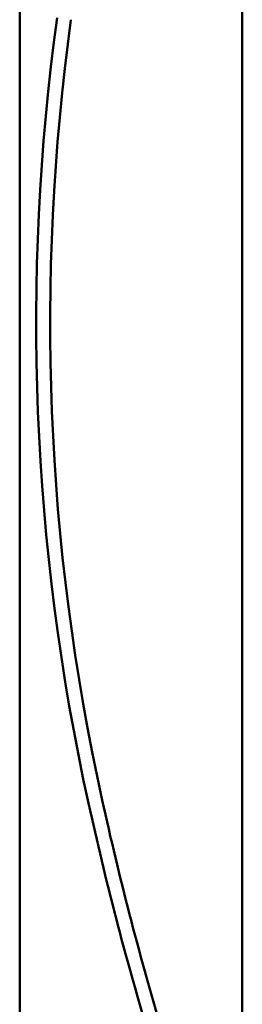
# Model space of a CAD drawing. Header units: inches. Extents: x 3.3 to 44.7, y 1.4 to 39.2.
# Tile 8 of 85: x 20 to 21, y 5.5 to 9.9. Entities that reach past the tile are written whole.
import ezdxf

# ---------------------------------------------------------------- set-up
doc = ezdxf.new("R2010")
doc.units = ezdxf.units.IN
doc.header["$MEASUREMENT"] = 0
doc.layers.add('Visible (ANSI)', color=7, linetype='Continuous', lineweight=50)

msp = doc.modelspace()

# ---------------------------------------------------------------- linework, layer by layer
at = {"layer": 'Visible (ANSI)'}
for p, q in [((20.9807, 13.9386), (20.9807, 3.5186)), ((19.9807, 3.8086), (19.9807, 13.2986))]:
    msp.add_line(p, q, dxfattribs=at)
for centre, radius, start, end in [((30.0859, 8.5536), 10.0315, 172.14037, 192.43595), ((30.0859, 8.5536), 9.9685, 172.14037, 192.43595), ((34.6917, 9.5693), 14.7479, 192.43595, 196.56191), ((34.6917, 9.5693), 14.6849, 192.43595, 196.56191)]:
    msp.add_arc(centre, radius, start, end, dxfattribs=at)

doc.saveas('drawing.dxf')
